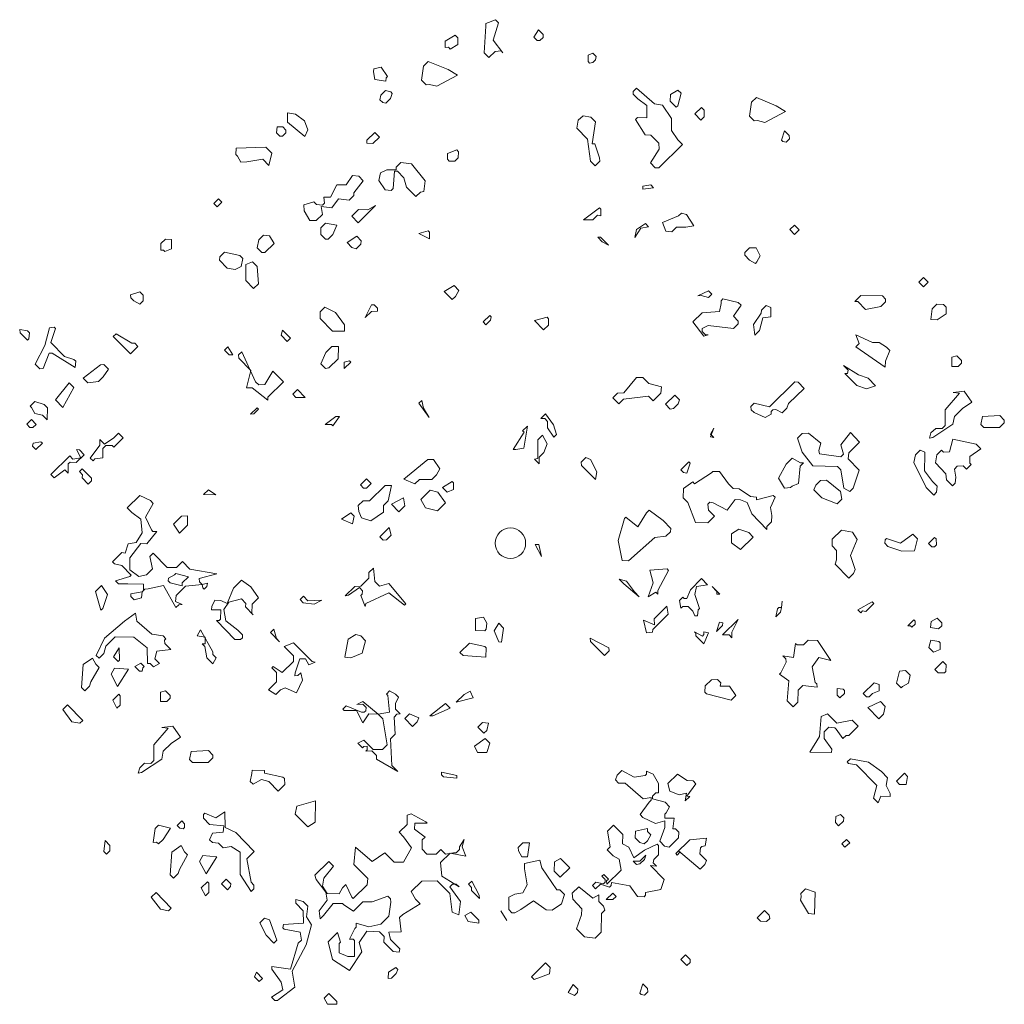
# Model space of a CAD drawing. Header units: metres. Extents: x 0 to 200176, y 0 to 356276.
# Tile 12 of 52: x 199122.19 to 199123.79, y 355673.81 to 355675.4. Entities that reach past the tile are written whole.
import ezdxf

# ---------------------------------------------------------------- set-up
doc = ezdxf.new("R2010")
doc.units = ezdxf.units.M
doc.layers.add('B-WE-GR-BOOM-PRESENTATIE-S', color=90, linetype='Continuous', lineweight=5)

# ---------------------------------------------------------------- blocks, each defined once
blk = doc.blocks.new('SGR-BOOM_23')
at = {"layer": 'B-WE-GR-BOOM-PRESENTATIE-S', "color": 252, "flags": 128}
for points in [[(-0.1683, 4.9436), (-0.0732, 4.8189), (-0.0914, 4.8374), (-0.151, 4.8334), (-0.2112, 4.7744), (-0.2566, 4.8206), (-0.2403, 5.0818), (-0.2401, 5.1093), (-0.148, 5.1451), (-0.1162, 5.1127), (-0.1683, 4.9436)], [(0.3225, 4.971), (0.2901, 4.9392), (0.2626, 4.9394), (0.2308, 4.9718), (0.2774, 5.0447), (0.3228, 4.9985), (0.3225, 4.971)], [(-0.5171, 4.9011), (-0.5909, 4.8559), (-0.6091, 4.8744), (-0.6412, 4.8702), (-0.6406, 4.9343), (-0.5437, 4.993), (-0.5165, 4.9652), (-0.5171, 4.9011)], [(0.8384, 4.7505), (0.8107, 4.7233), (0.7785, 4.719), (0.7649, 4.7329), (0.7655, 4.7971), (0.8115, 4.815), (0.8433, 4.7826), (0.8384, 4.7505)], [(-1.2217, 4.5732), (-1.2266, 4.5411), (-1.3319, 4.5559), (-1.3449, 4.6339), (-1.3446, 4.6614), (-1.2711, 4.6791), (-1.2078, 4.5868), (-1.2217, 4.5732)], [(-0.7959, 4.5095), (-0.8281, 4.5052), (-0.8735, 4.5515), (-0.8538, 4.6888), (-0.8075, 4.7342), (-0.6112, 4.6544), (-0.52, 4.5985), (-0.7228, 4.4904), (-0.7959, 4.5095)], [(1.5836, 4.0557), (1.6469, 3.9634), (1.6923, 3.9172), (1.4609, 3.6902), (1.4242, 3.6905), (1.3788, 3.7368), (1.4627, 3.8735), (1.4586, 3.9332), (1.3815, 4.0118), (1.3265, 4.0124), (1.2316, 4.1646), (1.2502, 4.1827), (1.3418, 4.1818), (1.343, 4.301), (1.2519, 4.3661), (1.2065, 4.4124), (1.2068, 4.4399), (1.2392, 4.4716), (1.4165, 4.3187), (1.4943, 4.3042), (1.5847, 4.1749), (1.5836, 4.0557)], [(-1.1778, 4.371), (-1.224, 4.3256), (-1.2561, 4.3305), (-1.2833, 4.3583), (-1.2737, 4.404), (-1.2274, 4.4494), (-1.1771, 4.4352), (-1.1635, 4.4213), (-1.1778, 4.371)], [(1.6455, 4.2981), (1.6316, 4.2845), (1.5726, 4.3447), (1.5732, 4.4088), (1.647, 4.454), (1.6788, 4.4216), (1.6455, 4.2981)], [(2.4304, 4.1549), (2.3982, 4.1506), (2.3528, 4.1969), (2.3725, 4.3342), (2.4188, 4.3796), (2.6151, 4.2998), (2.7063, 4.2439), (2.5035, 4.1358), (2.4304, 4.1549)], [(1.9058, 4.1902), (1.8734, 4.1584), (1.8144, 4.2186), (1.8792, 4.2821), (1.9064, 4.2544), (1.9058, 4.1902)], [(-2.0203, 3.9986), (-2.1931, 4.1378), (-2.1923, 4.2295), (-2.1145, 4.215), (-2.0234, 4.1499), (-1.9921, 4.0625), (-2.0203, 3.9986)], [(0.803, 3.9257), (0.8305, 3.9254), (0.875, 3.7875), (0.8793, 3.7553), (0.833, 3.7099), (0.7876, 3.7562), (0.7576, 3.972), (0.6532, 4.0784), (0.6677, 4.1562), (0.714, 4.2016), (0.7918, 4.1871), (0.8372, 4.1408), (0.803, 3.9257)], [(-2.2079, 4.0325), (-2.2403, 4.0007), (-2.2678, 4.001), (-2.2996, 4.0334), (-2.2944, 4.0929), (-2.2394, 4.0924), (-2.2076, 4.06), (-2.2079, 4.0325)], [(-1.3516, 3.928), (-1.4112, 3.9332), (-1.4109, 3.9607), (-1.3322, 4.0378), (-1.2868, 3.9916), (-1.3516, 3.928)], [(2.7445, 3.9739), (2.7121, 3.9422), (2.6801, 3.9471), (2.6665, 3.9609), (2.6949, 4.0524), (2.7403, 4.0061), (2.7445, 3.9739)], [(-2.376, 3.7132), (-2.435, 3.7734), (-2.5911, 3.7473), (-2.6508, 3.7433), (-2.6823, 3.8032), (-2.7005, 3.8217), (-2.6953, 3.8813), (-2.4064, 3.8923), (-2.3474, 3.8321), (-2.376, 3.7132)], [(-0.514, 3.787), (-0.5464, 3.7553), (-0.6014, 3.7558), (-0.6196, 3.7743), (-0.6191, 3.8293), (-0.527, 3.8651), (-0.5089, 3.8466), (-0.514, 3.787)], [(-0.8519, 3.4556), (-0.884, 3.4513), (-0.9303, 3.4059), (-1.0211, 3.4985), (-1.0477, 3.5904), (-1.1113, 3.6552), (-1.1388, 3.6555), (-1.1541, 3.486), (-1.1727, 3.4679), (-1.2322, 3.473), (-1.2955, 3.5653), (-1.2765, 3.6385), (-1.2166, 3.67), (-1.1249, 3.6691), (-1.1246, 3.6966), (-1.0783, 3.742), (-0.973, 3.7273), (-0.8371, 3.5609), (-0.8519, 3.4556)], [(-1.5396, 3.4439), (-1.5399, 3.4164), (-1.5862, 3.371), (-1.6915, 3.3857), (-1.7565, 3.2947), (-1.8618, 3.3094), (-1.8488, 3.2314), (-1.909, 3.1723), (-1.9732, 3.173), (-2.0273, 3.2652), (-2.0313, 3.3248), (-1.9347, 3.356), (-1.9075, 3.3282), (-1.848, 3.323), (-1.8294, 3.3412), (-1.8335, 3.4008), (-1.7693, 3.4002), (-1.7085, 3.5234), (-1.6168, 3.5225), (-1.5518, 3.6136), (-1.4922, 3.6084), (-1.4468, 3.5622), (-1.5396, 3.4439)], [(1.303, 3.4808), (1.3033, 3.5083), (1.3814, 3.5213), (1.4086, 3.4935), (1.303, 3.4808)], [(-2.8842, 3.3055), (-2.916, 3.3379), (-2.8697, 3.3833), (-2.8379, 3.3509), (-2.8842, 3.3055)], [(-1.5602, 3.2148), (-1.4954, 3.2784), (-1.4037, 3.2775), (-1.3254, 3.318), (-1.4966, 3.1501), (-1.5602, 3.2148)], [(0.8879, 3.2189), (0.8559, 3.2238), (0.8096, 3.1784), (0.7179, 3.1793), (0.8749, 3.2969), (0.8885, 3.2831), (0.8879, 3.2189)], [(1.7258, 3.1054), (1.6341, 3.1063), (1.5878, 3.0609), (1.5283, 3.066), (1.497, 3.1535), (1.6535, 3.2161), (1.6813, 3.2434), (1.7315, 3.2291), (1.8038, 3.1184), (1.7258, 3.1054)], [(-1.7916, 2.9878), (-1.8191, 2.9881), (-1.8645, 3.0344), (-1.8639, 3.0986), (-1.8176, 3.144), (-1.7077, 3.1246), (-1.7453, 3.0332), (-1.7916, 2.9878)], [(1.281, 3.0959), (1.2251, 3.0048), (1.2396, 3.0826), (1.3273, 3.1413), (1.3591, 3.1089), (1.281, 3.0959)], [(2.7933, 3.0356), (2.7479, 3.0819), (2.7941, 3.1273), (2.8395, 3.081), (2.7933, 3.0356)], [(-2.4163, 2.8563), (-2.4438, 2.8566), (-2.4892, 2.9028), (-2.4747, 2.9806), (-2.4284, 3.026), (-2.3689, 3.0209), (-2.3237, 2.9471), (-2.4163, 2.8563)], [(-1.4711, 2.9389), (-1.5174, 2.8935), (-1.5585, 2.9077), (-1.6039, 2.954), (-1.5116, 3.0173), (-1.4662, 2.971), (-1.4711, 2.9389)], [(-0.7967, 2.9921), (-0.9017, 3.0435), (-0.8097, 3.0701), (-0.7961, 3.0562), (-0.7967, 2.9921)], [(0.9038, 2.962), (0.8584, 3.0083), (0.8859, 3.008), (0.9631, 2.9293), (0.9038, 2.962)], [(-3.3973, 2.8657), (-3.4109, 2.8796), (-3.4384, 2.8798), (-3.4378, 2.944), (-3.3915, 2.9894), (-3.332, 2.9843), (-3.3328, 2.8926), (-3.3973, 2.8657)], [(-2.6468, 2.721), (-2.7067, 2.6895), (-2.7845, 2.704), (-2.8617, 2.7826), (-2.8568, 2.8147), (-2.8105, 2.8601), (-2.6596, 2.8265), (-2.6323, 2.7988), (-2.6468, 2.721)], [(2.4239, 2.7641), (2.41, 2.7504), (2.3507, 2.7831), (2.3053, 2.8294), (2.3056, 2.8569), (2.3519, 2.9023), (2.4161, 2.9017), (2.4566, 2.8233), (2.4239, 2.7641)], [(-2.4788, 2.5497), (-2.5251, 2.5043), (-2.6023, 2.583), (-2.6008, 2.7389), (-2.5364, 2.7658), (-2.491, 2.7195), (-2.4788, 2.5497)], [(-0.5408, 2.4257), (-0.5732, 2.3939), (-0.6504, 2.4726), (-0.5536, 2.5313), (-0.5082, 2.485), (-0.5408, 2.4257)], [(4.0628, 2.5191), (4.0174, 2.5654), (4.0637, 2.6108), (4.1091, 2.5645), (4.0628, 2.5191)], [(-3.6128, 2.3818), (-3.6452, 2.35), (-3.7045, 2.3827), (-3.7317, 2.4105), (-3.736, 2.4426), (-3.644, 2.4692), (-3.6123, 2.4368), (-3.6128, 2.3818)], [(1.9484, 2.4156), (1.8752, 2.4347), (1.8431, 2.4304), (1.949, 2.4798), (1.9808, 2.4474), (1.9484, 2.4156)], [(3.69, 2.3714), (3.6437, 2.326), (3.4922, 2.2954), (3.415, 2.3741), (3.3875, 2.3743), (3.4476, 2.4333), (3.6585, 2.4313), (3.6903, 2.3989), (3.69, 2.3714)], [(-1.3078, 2.2818), (-1.3674, 2.2778), (-1.4276, 2.2188), (-1.3668, 2.342), (-1.3393, 2.3417), (-1.3075, 2.3093), (-1.3078, 2.2818)], [(2.1942, 2.2299), (2.2396, 2.1836), (2.2393, 2.1561), (2.193, 2.1107), (1.9457, 2.1406), (1.8858, 2.1091), (1.8856, 2.0816), (1.9174, 2.0492), (1.9449, 2.0489), (1.9035, 2.0356), (1.7948, 2.1741), (1.8873, 2.2649), (2.0571, 2.2771), (2.0716, 2.3548), (2.0718, 2.3824), (2.0904, 2.4005), (2.2413, 2.367), (2.2686, 2.3392), (2.1942, 2.2299)], [(2.4828, 2.2134), (2.4495, 2.0899), (2.4033, 2.0445), (2.3905, 2.1501), (2.4649, 2.2594), (2.4698, 2.2914), (2.5161, 2.3368), (2.5618, 2.3181), (2.5609, 2.2264), (2.4828, 2.2134)], [(4.2849, 2.2557), (4.1972, 2.1969), (4.133, 2.1976), (4.1478, 2.3029), (4.1941, 2.3483), (4.2583, 2.3476), (4.2855, 2.3199), (4.2849, 2.2557)], [(-1.6306, 2.0832), (-1.7498, 2.0843), (-1.8724, 2.2093), (-1.8718, 2.2734), (-1.8255, 2.3188), (-1.7205, 2.2674), (-1.63, 2.1474), (-1.6306, 2.0832)], [(-0.1947, 2.1932), (-0.2409, 2.1478), (-0.2682, 2.1756), (-0.2034, 2.2391), (-0.1898, 2.2252), (-0.1947, 2.1932)], [(0.3733, 2.1419), (0.327, 2.0965), (0.2362, 2.1891), (0.3603, 2.22), (0.3739, 2.2061), (0.3733, 2.1419)], [(-4.735, 2.0075), (-4.7488, 1.9939), (-4.8215, 2.0679), (-4.8258, 2.1), (-4.748, 2.0856), (-4.7298, 2.067), (-4.735, 2.0075)], [(-4.5198, 1.9733), (-4.3836, 1.8345), (-4.2922, 1.8061), (-4.2741, 1.7876), (-4.2792, 1.7281), (-4.5071, 1.8678), (-4.5346, 1.868), (-4.5956, 1.7173), (-4.6278, 1.7131), (-4.6732, 1.7593), (-4.5797, 1.9418), (-4.5322, 2.1156), (-4.4863, 2.1243), (-4.4727, 2.1104), (-4.5198, 1.9733)], [(-3.737, 1.8604), (-3.905, 2.0316), (-3.8772, 2.0589), (-3.7222, 1.9657), (-3.6947, 1.9654), (-3.6629, 1.933), (-3.737, 1.8604)], [(-2.1955, 1.9832), (-2.2545, 2.0433), (-2.2402, 2.0936), (-2.1631, 2.0149), (-2.1955, 1.9832)], [(3.689, 1.7892), (3.6839, 1.7297), (3.397, 1.9295), (3.4294, 1.9613), (3.3981, 2.0487), (3.5624, 1.9738), (3.6266, 1.9732), (3.6995, 1.9266), (3.7313, 1.8943), (3.689, 1.7892)], [(-2.7652, 1.8511), (-2.8106, 1.8974), (-2.7782, 1.9291), (-2.7285, 1.8507), (-2.7652, 1.8511)], [(-2.3841, 1.4348), (-2.3843, 1.4073), (-2.5391, 1.528), (-2.5941, 1.5285), (-2.5512, 1.6977), (-2.6692, 1.8181), (-2.6735, 1.8502), (-2.6411, 1.882), (-2.5064, 1.5873), (-2.4746, 1.5549), (-2.415, 1.5589), (-2.3358, 1.6911), (-2.2314, 1.5847), (-2.3841, 1.4348)], [(-1.7854, 1.7225), (-1.8175, 1.7182), (-1.8629, 1.7645), (-1.816, 1.8741), (-1.7558, 1.9331), (-1.6917, 1.9325), (-1.6928, 1.8133), (-1.7854, 1.7225)], [(4.4361, 1.7683), (4.4037, 1.7365), (4.3395, 1.7371), (4.3404, 1.8288), (4.3909, 1.8421), (4.4363, 1.7958), (4.4361, 1.7683)], [(-4.005, 1.6337), (-4.0513, 1.5883), (-4.1569, 1.5756), (-4.2023, 1.6219), (-4.0314, 1.7532), (-3.9993, 1.7575), (-3.9539, 1.7112), (-4.005, 1.6337)], [(-1.6341, 1.7165), (-1.6335, 1.7806), (-1.583, 1.7939), (-1.5693, 1.78), (-1.6341, 1.7165)], [(3.503, 1.5159), (3.4071, 1.5489), (3.289, 1.6693), (3.3165, 1.669), (3.3214, 1.7011), (3.276, 1.7473), (3.4218, 1.6542), (3.5178, 1.6212), (3.5904, 1.5472), (3.503, 1.5159)], [(-4.4022, 1.335), (-4.4748, 1.409), (-4.3402, 1.5774), (-4.2948, 1.5311), (-4.4022, 1.335)], [(1.4023, 1.3985), (1.3569, 1.4448), (1.1136, 1.4151), (1.0673, 1.3697), (1.0083, 1.4298), (1.0546, 1.4752), (1.1142, 1.4792), (1.2394, 1.6293), (1.3036, 1.6287), (1.3626, 1.5685), (1.4861, 1.5353), (1.4809, 1.4757), (1.4023, 1.3985)], [(2.7361, 1.372), (2.7173, 1.3263), (2.671, 1.2809), (2.6117, 1.3136), (2.5796, 1.3093), (2.5657, 1.2957), (2.5654, 1.2682), (2.5055, 1.2367), (2.396, 1.2836), (2.3687, 1.3113), (2.3645, 1.3435), (2.3969, 1.3753), (2.5478, 1.3417), (2.7977, 1.5869), (2.8298, 1.582), (2.8888, 1.5218), (2.7361, 1.372)], [(-2.109, 1.4322), (-2.1408, 1.4646), (-2.0945, 1.51), (-2.0174, 1.4313), (-2.109, 1.4322)], [(1.6495, 1.3687), (1.6033, 1.3233), (1.5711, 1.319), (1.5257, 1.3653), (1.6183, 1.4561), (1.6637, 1.4098), (1.6495, 1.3687)], [(4.4456, 1.3235), (4.3669, 1.2463), (4.3524, 1.1686), (4.154, 1.0375), (4.1219, 1.0332), (4.1361, 1.0835), (4.1824, 1.1289), (4.2466, 1.1283), (4.2743, 1.1555), (4.2758, 1.3114), (4.4149, 1.4751), (4.3554, 1.4803), (4.4609, 1.493), (4.5379, 1.3868), (4.4456, 1.3235)], [(-4.5546, 1.2127), (-4.6, 1.2589), (-4.6778, 1.2734), (-4.7093, 1.3333), (-4.723, 1.3472), (-4.6767, 1.3926), (-4.5853, 1.3642), (-4.5535, 1.3318), (-4.5546, 1.2127)], [(-0.7998, 1.2363), (-0.8993, 1.3748), (-0.8716, 1.402), (-0.8539, 1.3285), (-0.7998, 1.2363)], [(-2.5232, 1.2711), (-2.5553, 1.2669), (-2.4905, 1.3304), (-2.4769, 1.3165), (-2.5232, 1.2711)], [(0.4547, 1.0684), (0.4269, 1.0411), (0.3637, 1.1334), (0.3643, 1.1976), (0.337, 1.2254), (0.3004, 1.2257), (0.3466, 1.2711), (0.4236, 1.165), (0.4547, 1.0684)], [(-4.6975, 1.1361), (-4.725, 1.1364), (-4.7568, 1.1688), (-4.7105, 1.2142), (-4.6651, 1.1679), (-4.6975, 1.1361)], [(-1.7586, 1.1675), (-1.8228, 1.1681), (-1.7166, 1.2451), (-1.6799, 1.2447), (-1.745, 1.1536), (-1.7586, 1.1675)], [(4.8568, 1.1821), (4.8105, 1.1367), (4.6547, 1.1381), (4.6274, 1.1659), (4.6419, 1.2437), (4.8117, 1.2558), (4.8571, 1.2096), (4.8568, 1.1821)], [(-3.9016, 0.9451), (-3.9152, 0.959), (-3.9794, 0.9596), (-4.0072, 0.9324), (-4.0081, 0.8407), (-4.0861, 0.8277), (-4.1046, 0.8095), (-4.1319, 0.8373), (-4.039, 0.9648), (-4.0384, 1.0198), (-3.993, 0.9735), (-3.9007, 1.0368), (-3.8545, 1.0822), (-3.8091, 1.0359), (-3.9016, 0.9451)], [(0.0545, 0.9209), (0.027, 0.9212), (0.134, 1.0898), (0.1204, 1.1037), (0.1667, 1.1491), (0.1325, 0.9339), (0.0545, 0.9209)], [(1.9994, 1.0398), (1.9673, 1.0447), (2.0003, 1.1315), (1.9676, 1.0722), (1.9994, 1.0398)], [(3.3274, 0.8896), (3.3223, 0.83), (3.4312, 0.7189), (3.3699, 0.5407), (3.3375, 0.509), (3.2782, 0.5416), (3.2479, 0.7207), (3.2161, 0.7531), (2.9732, 0.76), (2.869, 0.894), (2.8245, 1.0319), (2.8708, 1.0773), (2.9304, 1.0813), (3.0532, 0.9839), (3.0342, 0.9107), (3.0385, 0.8786), (3.2491, 0.8491), (3.2769, 0.8763), (3.2502, 0.9682), (3.343, 1.0865), (3.4338, 0.994), (3.3274, 0.8896)], [(-4.6675, 0.9203), (-4.6992, 0.9527), (-4.6943, 0.9848), (-4.6163, 0.9978), (-4.6027, 0.9839), (-4.6675, 0.9203)], [(0.3292, 0.8908), (0.283, 0.8454), (0.2823, 0.7812), (0.2369, 0.8275), (0.2691, 0.8318), (0.2708, 1.0151), (0.3171, 1.0605), (0.3622, 0.9776), (0.3292, 0.8908)], [(4.519, 0.8506), (4.5184, 0.7865), (4.532, 0.7726), (4.4857, 0.7272), (4.4539, 0.7596), (4.3943, 0.7556), (4.3665, 0.7283), (4.3795, 0.6503), (4.3744, 0.5907), (4.3466, 0.5635), (4.2876, 0.6236), (4.2836, 0.6833), (4.1791, 0.7897), (4.1936, 0.8675), (4.2399, 0.9129), (4.2581, 0.8944), (4.3177, 0.8984), (4.351, 1.0219), (4.5798, 0.9738), (4.6252, 0.9276), (4.519, 0.8506)], [(-4.2698, 0.7928), (-4.3294, 0.7979), (-4.3479, 0.7798), (-4.3488, 0.6881), (-4.3806, 0.7205), (-4.4867, 0.6436), (-4.5185, 0.6759), (-4.3334, 0.8575), (-4.3016, 0.8252), (-4.2236, 0.8382), (-4.2686, 0.9211), (-4.2366, 0.9162), (-4.1912, 0.8699), (-4.2698, 0.7928)], [(4.073, 0.7128), (4.1499, 0.6066), (4.1953, 0.5603), (4.1901, 0.5008), (4.1624, 0.4735), (4.0897, 0.5476), (3.9683, 0.7917), (3.9828, 0.8695), (4.0291, 0.9149), (4.0747, 0.8962), (4.0745, 0.8686), (4.073, 0.7128)], [(-0.7273, 0.6717), (-0.7735, 0.6263), (-0.8927, 0.6274), (-0.939, 0.582), (-1.0486, 0.6289), (-0.8129, 0.8238), (-0.7579, 0.8233), (-0.6946, 0.731), (-0.7273, 0.6717)], [(0.8356, 0.6246), (0.6994, 0.7635), (0.6951, 0.7956), (0.7414, 0.841), (0.787, 0.8222), (0.8501, 0.7024), (0.8356, 0.6246)], [(1.7347, 0.6894), (1.7027, 0.6943), (1.6754, 0.722), (1.7541, 0.7992), (1.7677, 0.7853), (1.7347, 0.6894)], [(2.834, 0.5871), (2.7695, 0.5602), (2.7557, 0.5466), (2.696, 0.5426), (2.6374, 0.6395), (2.712, 0.7763), (2.7722, 0.8353), (2.8542, 0.7887), (2.8818, 0.7884), (2.8494, 0.7566), (2.834, 0.5871)], [(-4.1203, 0.6125), (-4.1527, 0.5808), (-4.2117, 0.6409), (-4.2068, 0.673), (-4.2386, 0.7054), (-4.2108, 0.7326), (-4.12, 0.64), (-4.1203, 0.6125)], [(2.5567, 0.3514), (2.5697, 0.2733), (2.569, 0.2092), (2.5228, 0.1638), (2.5225, 0.1363), (2.3727, 0.289), (2.3279, 0.3994), (2.264, 0.4276), (2.209, 0.4281), (2.13, 0.3234), (1.9932, 0.3981), (1.9612, 0.403), (1.9427, 0.3848), (1.9467, 0.3252), (2.0057, 0.265), (1.9409, 0.2014), (1.8217, 0.2026), (1.7457, 0.4004), (1.7003, 0.4467), (1.7012, 0.5384), (1.7935, 0.6017), (1.8116, 0.5832), (1.9777, 0.6916), (1.9916, 0.7052), (2.0558, 0.7046), (2.1463, 0.5846), (2.1917, 0.5383), (2.2512, 0.5331), (2.3606, 0.4587), (2.4201, 0.4536), (2.4198, 0.4261), (2.5853, 0.4703), (2.6035, 0.4518), (2.5567, 0.3514)], [(-1.4162, 0.5408), (-1.4437, 0.541), (-1.4755, 0.5734), (-1.4153, 0.6325), (-1.3699, 0.5862), (-1.4162, 0.5408)], [(-0.559, 0.528), (-0.6235, 0.5011), (-0.6689, 0.5474), (-0.572, 0.606), (-0.5584, 0.5921), (-0.559, 0.528)], [(3.2126, 0.3864), (3.0619, 0.4474), (2.9847, 0.5261), (3.0035, 0.5718), (3.0497, 0.6172), (3.1094, 0.6212), (3.2458, 0.5098), (3.2588, 0.4318), (3.2126, 0.3864)], [(-2.9705, 0.5236), (-2.8975, 0.477), (-3.0167, 0.4782), (-2.9705, 0.5236)], [(-1.2482, 0.3695), (-1.2488, 0.3054), (-1.3734, 0.2195), (-1.4648, 0.2478), (-1.4917, 0.3123), (-1.4957, 0.3719), (-1.4495, 0.4173), (-1.3853, 0.4167), (-1.2326, 0.5665), (-1.1684, 0.5659), (-1.2019, 0.4149), (-1.2482, 0.3695)], [(-0.7169, 0.3186), (-0.8358, 0.3472), (-0.8809, 0.4302), (-0.7883, 0.521), (-0.7151, 0.502), (-0.6382, 0.3958), (-0.7169, 0.3186)], [(-3.5873, 0.2544), (-3.5289, 0.1301), (-3.5153, 0.1162), (-3.4786, 0.1159), (-3.5761, -0.007), (-3.6356, -0.0018), (-3.7424, -0.1429), (-3.7436, -0.2621), (-3.6525, -0.3272), (-3.579, -0.3095), (-3.5188, -0.2505), (-3.5452, -0.1311), (-3.5128, -0.0993), (-3.3766, -0.2381), (-3.2849, -0.239), (-3.2248, -0.18), (-3.1521, -0.254), (-2.8867, -0.3024), (-3.0613, -0.3466), (-3.057, -0.3787), (-3.0298, -0.4065), (-2.9792, -0.3932), (-2.9841, -0.4253), (-3.0119, -0.4525), (-3.0255, -0.4386), (-3.0298, -0.4065), (-3.195, -0.4232), (-3.2875, -0.514), (-3.2927, -0.5736), (-3.2288, -0.6017), (-3.2609, -0.606), (-3.2887, -0.6332), (-3.4104, -0.4166), (-3.562, -0.4472), (-3.5941, -0.4515), (-3.6219, -0.4787), (-3.627, -0.5383), (-3.7005, -0.5559), (-3.7323, -0.5235), (-3.7321, -0.496), (-3.6219, -0.4787), (-3.608, -0.4651), (-3.6074, -0.4009), (-3.7632, -0.3995), (-3.8549, -0.3986), (-3.8821, -0.3708), (-3.7442, -0.3263), (-3.7303, -0.3127), (-3.8211, -0.2201), (-3.8943, -0.2011), (-3.9124, -0.1826), (-3.8199, -0.0918), (-3.7878, -0.0966), (-3.7594, -0.0052), (-3.6814, 0.0078), (-3.6209, 0.1035), (-3.6334, 0.2365), (-3.7244, 0.3016), (-3.7698, 0.3479), (-3.6449, 0.4704), (-3.5399, 0.419), (-3.5127, 0.3912), (-3.5873, 0.2544)], [(-1.0975, 0.3085), (-1.1701, 0.3825), (-1.0503, 0.4456), (-1.0373, 0.3675), (-1.0975, 0.3085)], [(-1.5525, 0.1891), (-1.6621, 0.236), (-1.5698, 0.2993), (-1.538, 0.2669), (-1.5525, 0.1891)], [(1.5733, 0.1133), (1.527, 0.0679), (1.4215, 0.0551), (1.1626, -0.1716), (1.0984, -0.171), (1.059, 0.0265), (1.1207, 0.2414), (1.1346, 0.255), (1.2529, 0.1622), (1.3367, 0.2989), (1.3645, 0.3262), (1.501, 0.224), (1.5782, 0.1453), (1.5733, 0.1133)], [(-3.2542, 0.0999), (-3.3129, 0.1876), (-3.2342, 0.2648), (-3.1746, 0.2688), (-3.1755, 0.1771), (-3.2542, 0.0999)], [(-1.2193, 0.0346), (-1.2515, 0.0303), (-1.2832, 0.0627), (-1.1907, 0.1535), (-1.173, 0.08), (-1.2193, 0.0346)], [(2.2639, -0.063), (2.1728, 0.0021), (2.1737, 0.0938), (2.2475, 0.1389), (2.3434, 0.1059), (2.3888, 0.0596), (2.2639, -0.063)], [(3.3452, -0.1192), (3.3898, -0.2571), (3.3756, -0.2983), (3.3293, -0.3437), (3.1931, -0.2048), (3.2073, -0.1637), (3.2082, -0.072), (3.1628, -0.0257), (3.1634, 0.0384), (3.2559, 0.1292), (3.3658, 0.1098), (3.4109, 0.0361), (3.3452, -0.1192)], [(3.9737, -0.0748), (3.8499, -0.0782), (3.7128, -0.031), (3.6811, 0.0014), (3.686, 0.0334), (3.6998, 0.0471), (3.8369, -0.0001), (3.957, 0.0904), (4.0024, 0.0442), (3.9737, -0.0748)], [(4.1897, -0.0172), (4.1712, -0.0354), (4.1437, -0.0351), (4.112, -0.0027), (4.1721, 0.0563), (4.1857, 0.0424), (4.1897, -0.0172)], [(0.2427, -0.0115), (0.2793, -0.0119), (0.3057, -0.1313), (0.2427, -0.0115)], [(-1.2879, -0.4232), (-1.1959, -0.3966), (-1.0282, -0.5953), (-1.0421, -0.6089), (-1.1968, -0.4882), (-1.4224, -0.5915), (-1.4273, -0.6236), (-1.4721, -0.5131), (-1.4582, -0.4995), (-1.4534, -0.4674), (-1.4851, -0.435), (-1.5913, -0.512), (-1.6234, -0.5162), (-1.5309, -0.4254), (-1.4712, -0.4214), (-1.3926, -0.3442), (-1.392, -0.2892), (-1.3458, -0.2438), (-1.3333, -0.3769), (-1.2879, -0.4232)], [(1.4486, -0.4632), (1.4482, -0.4998), (1.4301, -0.4813), (1.3563, -0.5265), (1.4035, -0.3894), (1.3726, -0.2653), (1.5423, -0.2532), (1.5559, -0.2671), (1.4486, -0.4632)], [(-3.227, -0.4183), (-3.346, -0.3897), (-3.3641, -0.3712), (-3.3639, -0.3437), (-3.304, -0.3122), (-3.2901, -0.2985), (-3.1666, -0.3318), (-3.2268, -0.3908), (-3.227, -0.4183)], [(-2.5411, -0.5991), (-2.542, -0.6908), (-2.5284, -0.7047), (-2.6055, -0.626), (-2.6007, -0.594), (-2.6461, -0.5477), (-2.7701, -0.5786), (-2.8167, -0.6515), (-2.7994, -0.7617), (-2.6811, -0.8545), (-2.6357, -0.9008), (-2.636, -0.9283), (-2.6545, -0.9465), (-2.7095, -0.9459), (-2.8911, -0.7608), (-2.8636, -0.7611), (-2.8497, -0.7475), (-2.8488, -0.6558), (-2.9405, -0.6549), (-2.9356, -0.6229), (-2.9075, -0.5589), (-2.8479, -0.5641), (-2.784, -0.5922), (-2.723, -0.4415), (-2.6443, -0.3643), (-2.5532, -0.4294), (-2.4763, -0.5356), (-2.5411, -0.5991)], [(1.2646, -0.5256), (1.1145, -0.4004), (1.0691, -0.3541), (1.1423, -0.3731), (1.2192, -0.4793), (1.2646, -0.5256)], [(1.8295, -0.4256), (1.815, -0.5033), (1.8595, -0.6413), (1.8456, -0.6549), (1.8404, -0.7145), (1.8129, -0.7142), (1.795, -0.6682), (1.7496, -0.6219), (1.6946, -0.6214), (1.6761, -0.6395), (1.6631, -0.5615), (1.6955, -0.5297), (1.7091, -0.5436), (1.7366, -0.5439), (1.7696, -0.4571), (1.8806, -0.3481), (1.9397, -0.4083), (1.8295, -0.4256)], [(-4.0085, -0.6401), (-4.027, -0.6582), (-4.0803, -0.4743), (-4.0201, -0.4153), (-3.9613, -0.503), (-4.0085, -0.6401)], [(2.0305, -0.5008), (2.058, -0.5011), (1.9853, -0.427), (2.0307, -0.4733), (2.0305, -0.5008)], [(-2.0367, -0.5856), (-2.0685, -0.5532), (-2.0361, -0.5214), (-1.9907, -0.5677), (-1.8531, -0.5599), (-1.9314, -0.6004), (-2.0367, -0.5856)], [(2.6568, -0.6765), (2.6106, -0.7219), (2.6251, -0.6441), (2.6389, -0.6304), (2.6664, -0.6307), (2.6716, -0.5712), (2.6664, -0.6307), (2.6568, -0.6765)], [(3.4958, -0.6707), (3.4638, -0.6658), (3.4453, -0.684), (3.418, -0.6562), (3.5563, -0.575), (3.5745, -0.5936), (3.4958, -0.6707)], [(1.4777, -0.7706), (1.3991, -0.8478), (1.3988, -0.8753), (1.3392, -0.8793), (1.3083, -0.7552), (1.4178, -0.8021), (1.4138, -0.7425), (1.5388, -0.6199), (1.5518, -0.698), (1.4777, -0.7706)], [(-3.4018, -0.953), (-3.3975, -0.9852), (-3.3385, -1.0453), (-3.4762, -1.0624), (-3.4952, -1.1355), (-3.4498, -1.1818), (-3.5097, -1.2133), (-3.5415, -1.1809), (-3.569, -1.1807), (-3.5721, -1.0293), (-3.7041, -0.9226), (-3.8874, -0.9209), (-3.98, -1.0117), (-3.999, -1.0848), (-4.0453, -1.1302), (-4.0725, -1.1025), (-3.993, -0.9336), (-3.7942, -0.7659), (-3.6881, -0.689), (-3.6751, -0.767), (-3.525, -0.8923), (-3.4151, -0.9117), (-3.3879, -0.9394), (-3.4018, -0.953)], [(-0.2375, -0.8458), (-0.2514, -0.8595), (-0.3431, -0.8586), (-0.342, -0.7394), (-0.2639, -0.7264), (-0.2324, -0.7863), (-0.2375, -0.8458)], [(2.1776, -0.9286), (2.1504, -0.9008), (2.0862, -0.9002), (2.2389, -0.7504), (2.1782, -0.8736), (2.1776, -0.9286)], [(3.9806, -0.7946), (3.9482, -0.8264), (3.9346, -0.8125), (3.9071, -0.8122), (3.9672, -0.7532), (3.9808, -0.7671), (3.9806, -0.7946)], [(4.2417, -0.8108), (4.2093, -0.8426), (4.1315, -0.8281), (4.1367, -0.7686), (4.1966, -0.7371), (4.242, -0.7833), (4.2417, -0.8108)], [(-2.9264, -1.0951), (-2.8946, -1.1275), (-2.9272, -1.1868), (-2.9863, -1.1266), (-3.0035, -1.0165), (-3.0308, -0.9887), (-3.0033, -0.989), (-3.0027, -0.9248), (-3.0805, -0.9103), (-3.0478, -0.851), (-2.9261, -1.0676), (-2.9264, -1.0951)], [(-2.2696, -0.9685), (-2.3604, -0.8759), (-2.328, -0.8441), (-2.3014, -0.9361), (-2.2696, -0.9685)], [(-0.0874, -0.9711), (-0.115, -0.9708), (-0.1597, -0.8603), (-0.1132, -0.7874), (-0.0678, -0.8337), (-0.0874, -0.9711)], [(1.8248, -0.9114), (1.8251, -0.8839), (1.8115, -0.8701), (1.889, -0.9121), (1.9029, -0.8984), (1.9031, -0.8709), (1.9489, -0.8805), (1.902, -0.9901), (1.8248, -0.9114)], [(2.0269, -0.8675), (2.0553, -0.7761), (2.0874, -0.781), (2.0871, -0.8085), (2.0269, -0.8675)], [(-1.4592, -1.0817), (-1.5697, -1.1265), (-1.6292, -1.1213), (-1.5954, -0.9428), (-1.5217, -0.8977), (-1.4714, -0.9119), (-1.426, -0.9582), (-1.4592, -1.0817)], [(0.9244, -1.1045), (0.7882, -0.9657), (0.7839, -0.9336), (0.9664, -1.027), (0.9707, -1.0591), (0.9244, -1.1045)], [(3.033, -1.1247), (2.968, -1.2158), (2.9986, -1.3674), (3.0122, -1.3813), (3.0165, -1.4134), (2.8745, -1.3983), (2.8283, -1.4437), (2.8271, -1.5629), (2.7808, -1.6083), (2.7218, -1.5481), (2.7375, -1.3511), (2.6464, -1.2861), (2.6603, -1.2725), (2.7117, -1.1675), (2.7074, -1.1354), (2.6802, -1.1076), (2.7855, -1.1224), (2.8052, -0.985), (2.8188, -0.9989), (2.883, -0.9995), (2.9292, -0.9541), (3.0209, -0.955), (3.152, -1.1534), (3.033, -1.1247)], [(4.2257, -1.0445), (4.1613, -1.0714), (4.1159, -1.0251), (4.1349, -0.9519), (4.2127, -0.9664), (4.2264, -0.9803), (4.2257, -1.0445)], [(-3.8577, -1.1641), (-3.9031, -1.1179), (-3.8472, -1.0267), (-3.8438, -1.1505), (-3.8577, -1.1641)], [(-2.0145, -1.136), (-2.0695, -1.1354), (-2.1166, -1.2725), (-2.1215, -1.3046), (-2.0894, -1.3003), (-2.0616, -1.273), (-2.044, -1.3466), (-2.1048, -1.4698), (-2.2143, -1.4229), (-2.2604, -1.4408), (-2.3066, -1.4862), (-2.3795, -1.4396), (-2.3009, -1.3624), (-2.3, -1.2708), (-2.3454, -1.2245), (-2.3315, -1.2109), (-2.245, -1.2713), (-2.1339, -1.1623), (-2.1334, -1.1073), (-2.2242, -1.0148), (-2.1322, -0.979), (-1.9506, -1.1641), (-1.9185, -1.169), (-1.983, -1.1959), (-2.0145, -1.136)], [(-0.2402, -1.1209), (-0.4647, -1.105), (-0.4964, -1.0726), (-0.4039, -0.9818), (-0.2529, -1.0153), (-0.2393, -1.0292), (-0.2402, -1.1209)], [(-4.0454, -1.2215), (-4.1246, -1.3629), (-4.1388, -1.404), (-4.1851, -1.4494), (-4.2169, -1.417), (-4.2009, -1.1925), (-4.1087, -1.1292), (-4.0771, -1.1891), (-4.0454, -1.2215)], [(-3.9268, -1.2868), (-3.8941, -1.2276), (-3.7567, -1.2381), (-3.8638, -1.4066), (-3.9268, -1.2868)], [(-3.6153, -1.2261), (-3.6202, -1.2581), (-3.6477, -1.2578), (-3.6931, -1.2116), (-3.6332, -1.18), (-3.6014, -1.2124), (-3.6153, -1.2261)], [(3.9154, -1.3762), (3.8555, -1.4077), (3.8416, -1.4213), (3.7962, -1.375), (3.8249, -1.2561), (3.8845, -1.2521), (3.9299, -1.2984), (3.9154, -1.3762)], [(4.2833, -1.2605), (4.2694, -1.2741), (4.2052, -1.2735), (4.1734, -1.2411), (4.2521, -1.1639), (4.2839, -1.1963), (4.2833, -1.2605)], [(2.1718, -1.5428), (1.9294, -1.4809), (1.9112, -1.4624), (1.9164, -1.4029), (1.9765, -1.3438), (2.0362, -1.3398), (2.0679, -1.3722), (2.0631, -1.4043), (2.1547, -1.4051), (2.218, -1.4974), (2.1718, -1.5428)], [(-3.3458, -1.5234), (-3.3782, -1.5551), (-3.4423, -1.5545), (-3.4415, -1.4629), (-3.3909, -1.4496), (-3.3455, -1.4959), (-3.3458, -1.5234)], [(-1.1293, -1.5754), (-1.1298, -1.6304), (-1.0844, -1.6767), (-1.1166, -1.6809), (-1.1443, -1.7082), (-1.1322, -1.8779), (-1.1785, -1.9233), (-1.1672, -2.1847), (-1.1082, -2.2449), (-1.3179, -2.1237), (-1.3176, -2.087), (-1.363, -2.0407), (-1.4226, -2.0448), (-1.4087, -2.0311), (-1.4084, -1.9945), (-1.4405, -1.9987), (-1.4544, -2.0124), (-1.4998, -1.9661), (-1.4399, -1.9346), (-1.3491, -2.0271), (-1.2574, -2.028), (-1.2111, -1.9826), (-1.2545, -1.7255), (-1.2999, -1.6792), (-1.3916, -1.6783), (-1.452, -1.7648), (-1.5151, -1.645), (-1.6342, -1.6439), (-1.6479, -1.63), (-1.6155, -1.5982), (-1.4648, -1.6593), (-1.4373, -1.6595), (-1.4234, -1.6459), (-1.4185, -1.6139), (-1.4503, -1.5815), (-1.5099, -1.5855), (-1.45, -1.554), (-1.2999, -1.6792), (-1.1897, -1.6619), (-1.2065, -1.4967), (-1.2201, -1.4828), (-1.1877, -1.451), (-1.1284, -1.4837), (-1.1012, -1.5115), (-1.1293, -1.5754)], [(3.2864, -1.4756), (3.2401, -1.521), (3.2129, -1.4932), (3.2135, -1.429), (3.273, -1.4342), (3.2867, -1.4481), (3.2864, -1.4756)], [(3.5614, -1.4782), (3.529, -1.51), (3.5015, -1.5097), (3.4698, -1.4773), (3.5762, -1.3729), (3.6265, -1.3872), (3.6259, -1.4513), (3.5614, -1.4782)], [(-3.838, -1.5903), (-3.8704, -1.622), (-3.9109, -1.5437), (-3.8508, -1.4847), (-3.8371, -1.4986), (-3.838, -1.5903)], [(-0.5332, -1.5628), (-0.4545, -1.4856), (-0.3946, -1.4541), (-0.3678, -1.5185), (-0.5332, -1.5628)], [(-4.234, -1.7698), (-4.3118, -1.7553), (-4.4023, -1.6353), (-4.356, -1.5899), (-4.2062, -1.7426), (-4.234, -1.7698)], [(-0.7637, -1.6981), (-0.7912, -1.6978), (-0.6388, -1.5755), (-0.5934, -1.6218), (-0.7637, -1.6981)], [(3.6695, -1.681), (3.6232, -1.7264), (3.5143, -1.6153), (3.6386, -1.5569), (3.684, -1.6032), (3.6695, -1.681)], [(-0.9619, -1.8016), (-1.039, -1.7229), (-0.9928, -1.6775), (-0.9014, -1.7151), (-0.9156, -1.7562), (-0.9619, -1.8016)], [(3.3283, -1.8886), (3.3008, -1.8883), (3.2684, -1.9201), (3.2051, -1.8278), (3.1915, -1.8139), (3.1319, -1.8088), (3.0856, -1.8542), (3.085, -1.9183), (3.1619, -2.0245), (3.1571, -2.0566), (2.9462, -2.0545), (3.0394, -1.8996), (3.055, -1.7026), (3.1194, -1.6757), (3.2102, -1.7683), (3.3618, -1.7376), (3.4208, -1.7978), (3.3283, -1.8886)], [(-3.3363, -1.9681), (-3.4149, -2.0453), (-3.4294, -2.1231), (-3.6278, -2.2542), (-3.66, -2.2584), (-3.6457, -2.2081), (-3.5994, -2.1627), (-3.5353, -2.1634), (-3.5075, -2.1361), (-3.506, -1.9803), (-3.3669, -1.8166), (-3.4265, -1.8114), (-3.3209, -1.7987), (-3.244, -1.9048), (-3.3363, -1.9681)], [(-0.2611, -1.8679), (-0.3201, -1.8078), (-0.2738, -1.7624), (-0.2143, -1.7675), (-0.2333, -1.8407), (-0.2611, -1.8679)], [(-0.2308, -2.0562), (-0.3225, -2.0553), (-0.354, -1.9954), (-0.2478, -1.9185), (-0.2024, -1.9648), (-0.2308, -2.0562)], [(-2.925, -2.1096), (-2.9713, -2.155), (-3.1272, -2.1535), (-3.1544, -2.1258), (-3.1399, -2.048), (-2.9702, -2.0358), (-2.9248, -2.0821), (-2.925, -2.1096)], [(3.6949, -2.3826), (3.7354, -2.4609), (3.7351, -2.4884), (3.6435, -2.4876), (3.6153, -2.5515), (3.5699, -2.5052), (3.6032, -2.3817), (3.4034, -2.1781), (3.3257, -2.1636), (3.312, -2.1497), (3.3444, -2.118), (3.5229, -2.1518), (3.6504, -2.2447), (3.7094, -2.3048), (3.6949, -2.3826)], [(-2.2189, -2.3718), (-2.2836, -2.4353), (-2.3744, -2.3428), (-2.4476, -2.3237), (-2.5306, -2.3688), (-2.5578, -2.341), (-2.5433, -2.2632), (-2.5384, -2.2312), (-2.4192, -2.2323), (-2.4195, -2.2598), (-2.2365, -2.2983), (-2.2229, -2.3121), (-2.2189, -2.3718)], [(-0.6594, -2.295), (-0.6776, -2.2765), (-0.6773, -2.249), (-0.5264, -2.2826), (-0.5266, -2.3101), (-0.6594, -2.295)], [(1.457, -2.4529), (1.4295, -2.4526), (1.3971, -2.4844), (1.3969, -2.5119), (1.5203, -2.5452), (1.5657, -2.5914), (1.5331, -2.6507), (1.5192, -2.6643), (1.5188, -2.701), (1.6105, -2.7019), (1.5958, -2.8072), (1.6233, -2.8075), (1.655, -2.8398), (1.6545, -2.8949), (1.562, -2.9857), (1.5162, -2.976), (1.4708, -2.9298), (1.518, -2.7927), (1.5186, -2.7285), (1.4266, -2.7551), (1.3034, -2.6944), (1.2762, -2.6666), (1.3645, -2.5437), (1.383, -2.5255), (1.3833, -2.498), (1.3052, -2.511), (1.1279, -2.358), (1.0637, -2.3574), (1.0319, -2.325), (1.0507, -2.2793), (1.097, -2.2339), (1.2155, -2.2993), (1.3257, -2.282), (1.3396, -2.2684), (1.3399, -2.2409), (1.4038, -2.269), (1.4579, -2.3612), (1.457, -2.4529)], [(1.7364, -2.4876), (1.7639, -2.4879), (1.7176, -2.5333), (1.7321, -2.4555), (1.6586, -2.4731), (1.5672, -2.4356), (1.5496, -2.3621), (1.6422, -2.2713), (1.7378, -2.3318), (1.7974, -2.3369), (1.8246, -2.3647), (1.7364, -2.4876)], [(3.8921, -2.3708), (3.828, -2.3701), (3.7962, -2.3377), (3.8748, -2.2606), (3.9066, -2.293), (3.8921, -2.3708)], [(-1.9936, -2.7865), (-2.1162, -2.6616), (-2.1017, -2.5838), (-1.9178, -2.5305), (-1.9198, -2.7414), (-1.9936, -2.7865)], [(-2.7002, -2.8439), (-2.5186, -3.0291), (-2.5926, -3.1017), (-2.549, -3.3313), (-2.5217, -3.3591), (-2.5221, -3.3958), (-2.5498, -3.423), (-2.6583, -3.2569), (-2.6562, -3.0369), (-2.7473, -2.981), (-2.8254, -2.994), (-2.8708, -2.9478), (-2.9303, -2.9426), (-2.9576, -2.9148), (-2.9294, -2.8509), (-2.8239, -2.8382), (-2.8187, -2.7786), (-2.9607, -2.7635), (-3.0197, -2.7034), (-3.0194, -2.6667), (-3.0055, -2.6531), (-2.8959, -2.7), (-2.8082, -2.6412), (-2.8051, -2.7925), (-2.7002, -2.8439)], [(-0.4377, -3.0765), (-0.5933, -3.0475), (-0.6859, -3.1383), (-0.6734, -3.2714), (-0.5048, -3.3784), (-0.532, -3.3507), (-0.5687, -3.3503), (-0.5965, -3.3776), (-0.4924, -3.5207), (-0.5074, -3.6535), (-0.5713, -3.6254), (-0.5971, -3.4417), (-0.7197, -3.3168), (-0.871, -3.3199), (-0.9774, -3.4243), (-0.9323, -3.4981), (-0.8869, -3.5444), (-1.0575, -3.6482), (-1.0899, -3.68), (-1.0729, -3.8177), (-1.1967, -3.8211), (-1.179, -3.8946), (-1.0882, -3.9872), (-1.0931, -4.0192), (-1.1527, -4.014), (-1.2435, -3.9215), (-1.243, -3.8665), (-1.2884, -3.8202), (-1.4121, -3.8144), (-1.4865, -3.9237), (-1.4599, -4.0157), (-1.5808, -4.1979), (-1.7494, -4.0908), (-1.7936, -3.9162), (-1.701, -3.8254), (-1.6698, -3.922), (-1.6837, -3.9356), (-1.6846, -4.0273), (-1.5978, -4.0602), (-1.5336, -4.0608), (-1.5321, -3.905), (-1.5458, -3.8911), (-1.5824, -3.8907), (-1.531, -3.7858), (-1.5171, -3.7722), (-1.5168, -3.7355), (-1.3933, -3.7688), (-1.2739, -3.7424), (-1.1952, -3.6652), (-1.1755, -3.5279), (-1.1798, -3.4957), (-1.207, -3.468), (-1.3589, -3.5261), (-1.4506, -3.5252), (-1.5431, -3.616), (-1.6388, -3.5555), (-1.6524, -3.5416), (-1.7441, -3.5408), (-1.8369, -3.6591), (-1.8693, -3.6909), (-1.8823, -3.6128), (-1.8034, -3.5081), (-1.8164, -3.43), (-1.9115, -3.3054), (-1.9248, -3.264), (-1.786, -3.1278), (-1.7406, -3.174), (-1.8334, -3.2924), (-1.8479, -3.3701), (-1.8028, -3.4439), (-1.6836, -3.4451), (-1.6509, -3.3858), (-1.6185, -3.354), (-1.5601, -3.4783), (-1.5465, -3.4922), (-1.4077, -3.356), (-1.4025, -3.2965), (-1.5387, -3.1576), (-1.5234, -2.9882), (-1.3597, -3.1273), (-1.235, -3.0414), (-1.1442, -3.1339), (-1.0526, -3.1348), (-0.9733, -2.9934), (-1.0502, -2.8873), (-1.0956, -2.841), (-1.0169, -2.7638), (-1.016, -2.6721), (-0.9747, -2.6588), (-0.8333, -2.7381), (-0.8197, -2.7519), (-0.9389, -2.7508), (-0.944, -2.8103), (-0.8393, -2.8893), (-0.8671, -2.9165), (-0.868, -3.0082), (-0.8226, -3.0545), (-0.7309, -3.0554), (-0.6846, -3.01), (-0.6392, -3.0562), (-0.5612, -3.0432), (-0.5337, -3.0435), (-0.5013, -3.0117), (-0.501, -2.9842), (-0.4545, -2.9113), (-0.4735, -2.9845), (-0.4377, -3.0765)], [(3.2744, -2.7316), (3.2281, -2.777), (3.1963, -2.7446), (3.2015, -2.685), (3.2475, -2.6671), (3.2793, -2.6995), (3.2744, -2.7316)], [(-3.4622, -2.9558), (-3.4804, -2.9373), (-3.5125, -2.9416), (-3.4929, -2.8043), (-3.4605, -2.7725), (-3.3416, -2.8011), (-3.416, -2.9104), (-3.4622, -2.9558)], [(-3.204, -2.7933), (-3.2178, -2.8069), (-3.2499, -2.802), (-3.2771, -2.7742), (-3.2308, -2.7288), (-3.2036, -2.7566), (-3.204, -2.7933)], [(1.4558, -3.0626), (1.4095, -3.108), (1.4046, -3.14), (1.4364, -3.1724), (1.3768, -3.1673), (1.513, -3.3061), (1.48, -3.402), (1.3285, -3.4327), (1.3282, -3.4602), (1.3143, -3.4738), (1.2501, -3.4732), (1.1732, -3.367), (0.9947, -3.3332), (0.9899, -3.3653), (0.976, -3.3789), (0.8846, -3.3505), (0.8383, -3.3959), (0.8065, -3.3635), (0.8389, -3.3317), (0.9167, -3.3462), (0.9306, -3.3326), (0.9308, -3.3051), (0.8991, -3.2727), (0.9176, -3.2545), (0.963, -3.3008), (0.9445, -3.319), (0.9487, -3.3511), (1.0876, -3.2149), (1.0703, -3.1047), (1.011, -3.0721), (0.952, -3.0119), (0.9797, -2.9847), (0.9537, -2.8285), (1.0139, -2.7695), (1.1047, -2.8621), (1.1038, -2.9538), (1.1631, -2.9864), (1.2125, -3.0923), (1.3187, -3.0154), (1.443, -2.957), (1.4567, -2.9709), (1.4558, -3.0626)], [(1.3797, -2.8647), (1.3471, -2.924), (1.3147, -2.9558), (1.2736, -2.9416), (1.2282, -2.8954), (1.2288, -2.8312), (1.3482, -2.8048), (1.348, -2.8323), (1.3797, -2.8647)], [(1.8829, -2.9796), (1.869, -2.9932), (1.8639, -3.0527), (1.9274, -3.1175), (1.9133, -3.1586), (1.867, -3.204), (1.6533, -3.0232), (1.6669, -3.0371), (1.6391, -3.0643), (1.6255, -3.0504), (1.7644, -2.9142), (1.9296, -2.8975), (1.9151, -2.9753), (1.8829, -2.9796)], [(-3.9397, -3.0246), (-3.9721, -3.0564), (-3.9993, -3.0286), (-3.9845, -2.9233), (-3.9391, -2.9696), (-3.9397, -3.0246)], [(-3.1745, -3.064), (-3.2537, -3.2054), (-3.2679, -3.2465), (-3.3142, -3.2919), (-3.346, -3.2595), (-3.33, -3.035), (-3.2378, -2.9717), (-3.2062, -3.0316), (-3.1745, -3.064)], [(0.1124, -3.0818), (0.0809, -3.0219), (0.0766, -2.9898), (0.1229, -2.9444), (0.187, -2.945), (0.1674, -3.0823), (0.1124, -3.0818)], [(3.2902, -2.9885), (3.2585, -2.9561), (3.3047, -2.9107), (3.3365, -2.9431), (3.2902, -2.9885)], [(-3.0559, -3.1294), (-3.0232, -3.0701), (-2.8858, -3.0806), (-2.9929, -3.2492), (-3.0559, -3.1294)], [(1.2715, -3.1525), (1.2394, -3.1568), (1.2076, -3.1244), (1.2718, -3.125), (1.332, -3.066), (1.3178, -3.1071), (1.2715, -3.1525)], [(0.4577, -3.406), (0.4852, -3.4063), (0.5306, -3.4525), (0.5022, -3.544), (0.4099, -3.6073), (0.3504, -3.6021), (0.2274, -3.5138), (0.1028, -3.5997), (0.0429, -3.6312), (0.0154, -3.631), (-0.0164, -3.5986), (-0.0152, -3.4794), (0.0447, -3.4479), (0.1227, -3.4349), (0.1647, -3.3573), (0.1387, -3.2012), (0.1393, -3.1462), (0.2908, -3.1156), (0.3085, -3.1891), (0.4577, -3.406)], [(0.4909, -3.2825), (0.4319, -3.2224), (0.4328, -3.1307), (0.4927, -3.0992), (0.5835, -3.1917), (0.4909, -3.2825)], [(-2.9671, -3.4328), (-2.9995, -3.4646), (-3.04, -3.3862), (-2.9799, -3.3272), (-2.9662, -3.3411), (-2.9671, -3.4328)], [(-2.7511, -3.3752), (-2.7835, -3.407), (-2.8425, -3.3469), (-2.7962, -3.3015), (-2.7508, -3.3477), (-2.7511, -3.3752)], [(-0.3041, -3.4904), (-0.3813, -3.4117), (-0.3811, -3.3842), (-0.4128, -3.3518), (-0.3804, -3.32), (-0.3084, -3.4583), (-0.3041, -3.4904)], [(0.9146, -3.5662), (0.9279, -3.6076), (0.8955, -3.6394), (0.8938, -3.8228), (0.8336, -3.8818), (0.7283, -3.867), (0.6511, -3.7884), (0.6983, -3.6513), (0.7035, -3.5917), (0.6127, -3.4992), (0.6086, -3.4395), (0.6734, -3.376), (0.8099, -3.4873), (0.8698, -3.4558), (0.8692, -3.52), (0.9146, -3.5662)], [(-3.3631, -3.6124), (-3.4409, -3.5979), (-3.5314, -3.4778), (-3.4851, -3.4324), (-3.3353, -3.5851), (-3.3631, -3.6124)], [(1.0069, -3.503), (0.9427, -3.5023), (1.0075, -3.4388), (1.0393, -3.4712), (1.0069, -3.503)], [(2.931, -3.6406), (2.8543, -3.5069), (2.8592, -3.4749), (2.855, -3.4427), (2.9012, -3.3973), (2.9972, -3.4303), (2.9905, -3.6457), (2.931, -3.6406)], [(-2.0067, -3.6712), (-1.957, -3.7496), (-2.0093, -3.9462), (-2.1448, -4.2062), (-2.1187, -4.3624), (-2.2757, -4.4801), (-2.2896, -4.4937), (-2.3171, -4.4934), (-2.3489, -4.461), (-2.2382, -4.3887), (-2.2558, -4.3152), (-2.3463, -4.186), (-2.346, -4.1585), (-2.1629, -4.1877), (-2.0871, -3.9317), (-2.0547, -3.9), (-2.0677, -3.8219), (-2.2233, -3.7929), (-2.2369, -3.779), (-2.232, -3.747), (-2.0348, -3.7351), (-2.0382, -3.6113), (-2.1108, -3.5373), (-2.1105, -3.5006), (-2.0373, -3.5196), (-1.9919, -3.5659), (-2.0067, -3.6712)], [(-0.3111, -3.7333), (-0.4164, -3.7185), (-0.4479, -3.6586), (-0.388, -3.6271), (-0.3108, -3.7058), (-0.3111, -3.7333)], [(-0.0944, -3.6116), (-0.0358, -3.7084), (-0.0944, -3.6116)], [(2.55, -3.6874), (2.5176, -3.7191), (2.4581, -3.714), (2.4263, -3.6816), (2.5004, -3.609), (2.5458, -3.6552), (2.55, -3.6874)], [(-2.3255, -3.9295), (-2.4027, -3.8508), (-2.4657, -3.731), (-2.4194, -3.6856), (-2.3691, -3.6998), (-2.2977, -3.9022), (-2.3255, -3.9295)], [(1.7665, -4.12), (1.7342, -4.1517), (1.6751, -4.0916), (1.7214, -4.0462), (1.7668, -4.0925), (1.7665, -4.12)], [(0.3856, -4.2305), (0.2337, -4.2886), (0.2065, -4.2609), (0.3453, -4.1247), (0.3907, -4.171), (0.3856, -4.2305)], [(-2.4712, -4.3086), (-2.5166, -4.2623), (-2.4978, -4.2166), (-2.4388, -4.2768), (-2.4712, -4.3086)], [(-1.1227, -4.2298), (-1.1689, -4.2752), (-1.2011, -4.2795), (-1.2005, -4.2153), (-1.1267, -4.1702), (-1.1085, -4.1887), (-1.1227, -4.2298)], [(0.6589, -4.4165), (0.6311, -4.4437), (0.5672, -4.4156), (0.6184, -4.3382), (0.6638, -4.3844), (0.6589, -4.4165)], [(1.3512, -4.4094), (1.3188, -4.4412), (1.2867, -4.4363), (1.2731, -4.4224), (1.3015, -4.331), (1.3469, -4.3772), (1.3512, -4.4094)], [(-1.7078, -4.5313), (-1.7994, -4.5305), (-1.831, -4.4706), (-1.7847, -4.4252), (-1.7075, -4.5038), (-1.7078, -4.5313)]]:
    blk.add_lwpolyline(points, dxfattribs=at)
at = {"layer": 'B-WE-GR-BOOM-PRESENTATIE-S', "color": 252, "ltscale": 0.1}
blk.add_circle((0, 0), 0.15, dxfattribs=at)

msp = doc.modelspace()

# ---------------------------------------------------------------- block references
at = {"layer": 'B-WE-GR-BOOM-PRESENTATIE-S', "xscale": 0.165, "yscale": 0.165, "zscale": 0.6600000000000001}
msp.add_blockref('SGR-BOOM_23', (199122.9905, 355674.5553), dxfattribs=at)

doc.saveas('drawing.dxf')
